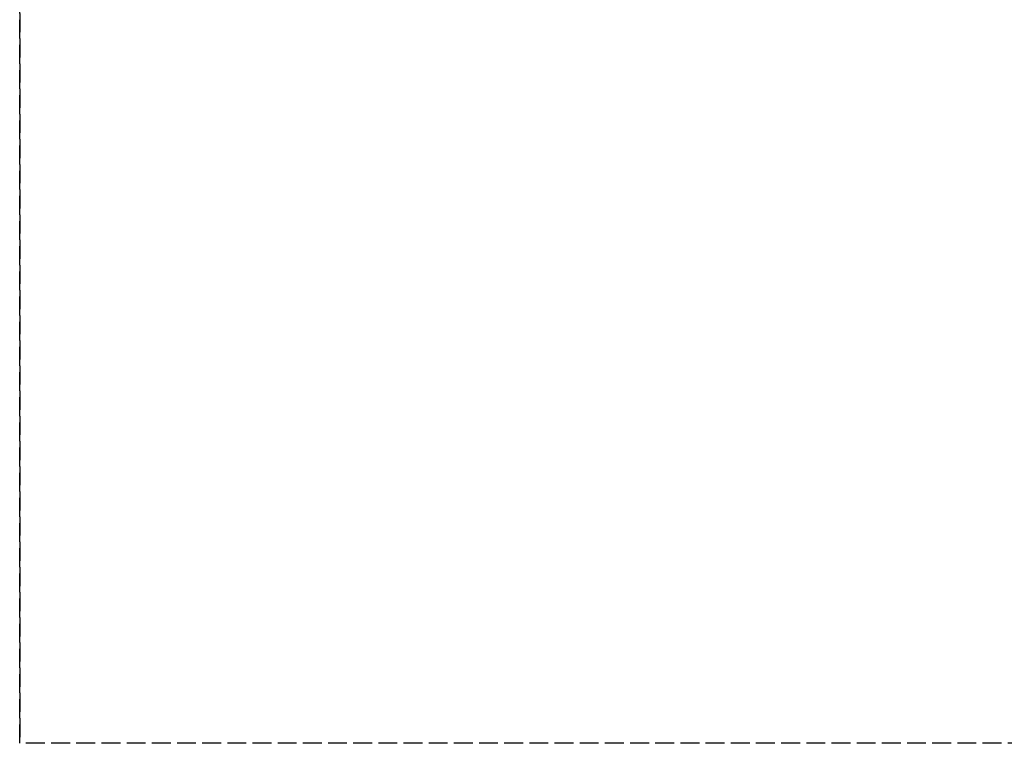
# Model space of a CAD drawing. Header units: millimetres. Extents: x 0 to 2050, y -94 to 94.
# Tile 1 of 13: x 0 to 78, y -94 to -36. Entities that reach past the tile are written whole.
import ezdxf

# ---------------------------------------------------------------- set-up
doc = ezdxf.new("R2010")
doc.units = ezdxf.units.MM
doc.header["$LTSCALE"] = 10
doc.linetypes.add('ALLCAD_Strich', pattern=[0.2, 0.15, -0.05])
doc.layers.add('BESCH_KONT_sich_schn_grun_2d', color=10, linetype='Continuous')
doc.layers.add('BESCH_KONT_sich_schn_seit_2d', color=160, linetype='Continuous')

msp = doc.modelspace()

# ---------------------------------------------------------------- linework, layer by layer
at = {"layer": 'BESCH_KONT_sich_schn_grun_2d', "linetype": 'ALLCAD_Strich'}
for p in [(0, 94), (2050, -94)]:
    msp.add_line(p, (0, -94), dxfattribs=at)
at = {"layer": 'BESCH_KONT_sich_schn_seit_2d', "linetype": 'ALLCAD_Strich'}
for p, q in [((0, 94, 2410), (0, -94, 2410)), ((0, -94, 2360), (0, 94, 2360)), ((0, -94, 2410), (0, -94, 2360))]:
    msp.add_line(p, q, dxfattribs=at)

doc.saveas('drawing.dxf')
